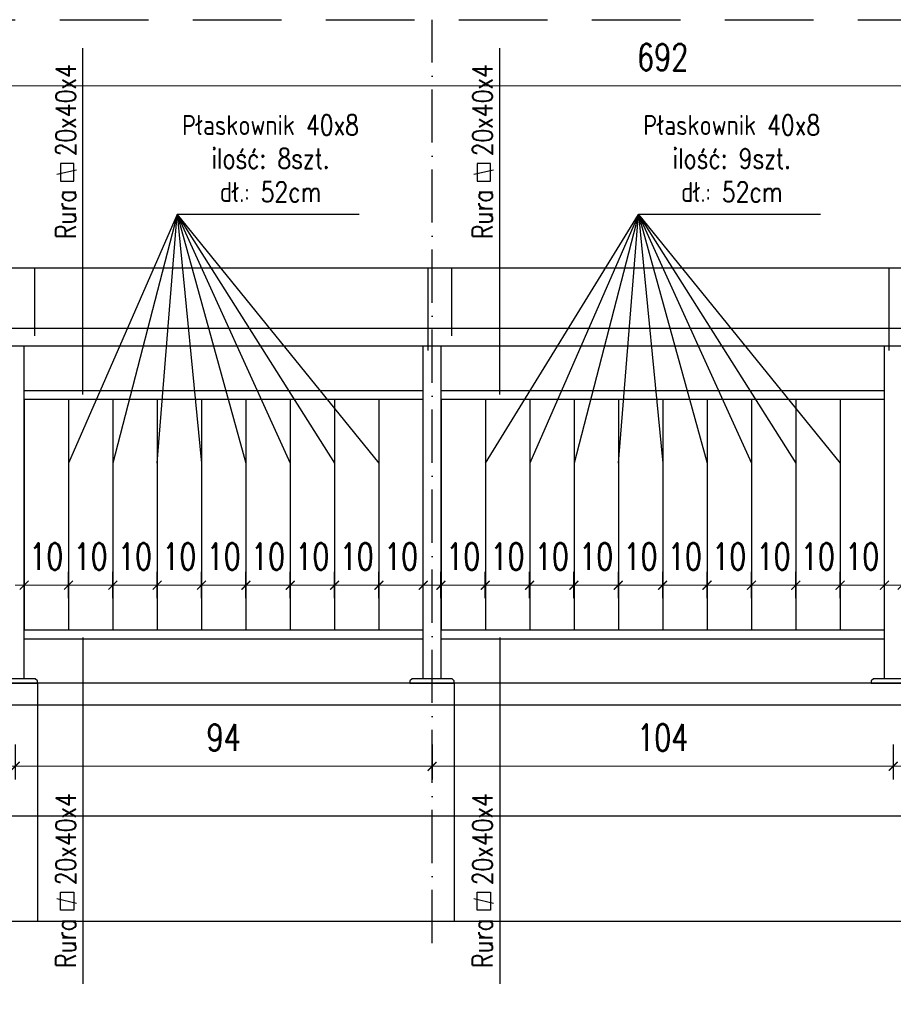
# Model space of a CAD drawing. Header units: millimetres. Extents: x 31969 to 285678, y -69766 to -1123.
# Tile 54 of 176: x 142475 to 142869, y -18737 to -18293. Entities that reach past the tile are written whole.
import ezdxf

# ---------------------------------------------------------------- set-up
doc = ezdxf.new("R2010")
doc.units = ezdxf.units.MM
for name, pattern in [('ACAD_ISO03W100', [30, 12, -18]), ('ACAD_ISO10W100', [18, 12, -3, 0, -3]), ('HIDDEN', [0.375, 0.25, -0.125])]:
    doc.linetypes.add(name, pattern=pattern)
for name, color, linetype in [('a-balustrada i pochwyt', 1, 'Continuous'), ('a-balustrady detal', 5, 'Continuous'), ('a-opis 2', 1, 'Continuous'), ('a-osie', 4, 'ACAD_ISO10W100'), ('a-przerywana', 250, 'HIDDEN'), ('a-widokowa', 3, 'Continuous'), ('a-wymiary', 11, 'Continuous')]:
    doc.layers.add(name, color=color, linetype=linetype)
doc.styles.add('WYMIAR', font='romans.shx', dxfattribs={"width": 0.8})
doc.styles.add('WYMIARY', font='simplex.shx', dxfattribs={"width": 0.75})
doc.dimstyles.new('MAREK50', dxfattribs={"dimtxt": 12.5, "dimasz": 5, "dimexe": 3, "dimexo": 2, "dimgap": 3.5, "dimtad": 1, "dimdec": 1, "dimdsep": 46, "dimtxsty": 'WYMIARY', "dimblk1": 'ARCHTICK', "dimblk2": 'ARCHTICK', "dimsah": 1, "dimcen": 2.5, "dimdle": 5, "dimadec": 0, "dimazin": 0, "dimtfac": 1, "dimtdec": 1, "dimtmove": 1, "dimatfit": 3, "dimldrblk": 'ARCHTICK', "dimfxl": 1, "dimtolj": 1, "dimtzin": 0, "dimarcsym": 0})

# ---------------------------------------------------------------- blocks, each defined once
blk = doc.blocks.new('_ARCHTICK')
at = {"color": 0, "linetype": 'ByBlock', "const_width": 0.15}
blk.add_lwpolyline([(-0.5, -0.5), (0.5, 0.5)], dxfattribs=at)
blk = doc.blocks.new('*D444')
at = {"layer": 'a-wymiary', "color": 0, "linetype": 'ACAD_ISO03W100', "lineweight": -2, "ltscale": 100}
blk.add_line((139793.4, -18278.21), (139793.4, -18272.32), dxfattribs=at)
at = {"layer": 'a-wymiary', "color": 0, "lineweight": -2, "ltscale": 100}
blk.add_line((139803.4, -18278.21), (139803.4, -18272.32), dxfattribs=at)
at = {"layer": 'a-wymiary', "color": 0, "lineweight": 0, "ltscale": 100}
blk.add_line((139791.4, -18275.32), (139805.4, -18275.32), dxfattribs=at)
at = {"layer": 'DEFPOINTS', "color": 0, "ltscale": 100}
for p in [(139803.4, -18275.32), (139793.4, -18280.21), (139803.4, -18280.21)]:
    blk.add_point(p, dxfattribs=at)
at = {"layer": 'a-wymiary', "color": 0, "lineweight": 0, "ltscale": 100, "xscale": 2, "yscale": 2, "zscale": 2, "rotation": 180}
blk.add_blockref('_ARCHTICK', (139793.4, -18275.32), dxfattribs=at)
at = {"layer": 'a-wymiary', "color": 0, "lineweight": 0, "ltscale": 100, "xscale": 2, "yscale": 2, "zscale": 2}
blk.add_blockref('_ARCHTICK', (139803.4, -18275.32), dxfattribs=at)
at = {"layer": 'a-wymiary', "color": 0, "ltscale": 100, "insert": (139798.4, -18268.82), "char_height": 6, "attachment_point": 5, "style": 'WYMIARY'}
blk.add_mtext('\\A1;10', dxfattribs=at)
blk = doc.blocks.new('*D454')
at = {"layer": 'a-wymiary', "color": 0, "linetype": 'ACAD_ISO03W100', "lineweight": -2, "ltscale": 100}
blk.add_line((139699.4, -18278.21), (139699.4, -18272.32), dxfattribs=at)
at = {"layer": 'a-wymiary', "color": 0, "lineweight": -2, "ltscale": 100}
blk.add_line((139709.4, -18278.21), (139709.4, -18272.32), dxfattribs=at)
at = {"layer": 'a-wymiary', "color": 0, "lineweight": 0, "ltscale": 100}
blk.add_line((139697.4, -18275.32), (139711.4, -18275.32), dxfattribs=at)
at = {"layer": 'DEFPOINTS', "color": 0, "ltscale": 100}
for p in [(139709.4, -18275.32), (139699.4, -18280.21), (139709.4, -18280.21)]:
    blk.add_point(p, dxfattribs=at)
at = {"layer": 'a-wymiary', "color": 0, "lineweight": 0, "ltscale": 100, "xscale": 2, "yscale": 2, "zscale": 2, "rotation": 180}
blk.add_blockref('_ARCHTICK', (139699.4, -18275.32), dxfattribs=at)
at = {"layer": 'a-wymiary', "color": 0, "lineweight": 0, "ltscale": 100, "xscale": 2, "yscale": 2, "zscale": 2}
blk.add_blockref('_ARCHTICK', (139709.4, -18275.32), dxfattribs=at)
at = {"layer": 'a-wymiary', "color": 0, "ltscale": 100, "insert": (139704.4, -18268.82), "char_height": 6, "attachment_point": 5, "style": 'WYMIARY'}
blk.add_mtext('\\A1;10', dxfattribs=at)
blk = doc.blocks.new('*D455')
at = {"layer": 'a-wymiary', "color": 0, "linetype": 'ACAD_ISO03W100', "lineweight": -2, "ltscale": 100}
blk.add_line((139709.4, -18278.21), (139709.4, -18272.32), dxfattribs=at)
at = {"layer": 'a-wymiary', "color": 0, "lineweight": -2, "ltscale": 100}
blk.add_line((139719.4, -18278.21), (139719.4, -18272.32), dxfattribs=at)
at = {"layer": 'a-wymiary', "color": 0, "lineweight": 0, "ltscale": 100}
blk.add_line((139707.4, -18275.32), (139721.4, -18275.32), dxfattribs=at)
at = {"layer": 'DEFPOINTS', "color": 0, "ltscale": 100}
for p in [(139719.4, -18275.32), (139709.4, -18280.21), (139719.4, -18280.21)]:
    blk.add_point(p, dxfattribs=at)
at = {"layer": 'a-wymiary', "color": 0, "lineweight": 0, "ltscale": 100, "xscale": 2, "yscale": 2, "zscale": 2, "rotation": 180}
blk.add_blockref('_ARCHTICK', (139709.4, -18275.32), dxfattribs=at)
at = {"layer": 'a-wymiary', "color": 0, "lineweight": 0, "ltscale": 100, "xscale": 2, "yscale": 2, "zscale": 2}
blk.add_blockref('_ARCHTICK', (139719.4, -18275.32), dxfattribs=at)
at = {"layer": 'a-wymiary', "color": 0, "ltscale": 100, "insert": (139714.4, -18268.82), "char_height": 6, "attachment_point": 5, "style": 'WYMIARY'}
blk.add_mtext('\\A1;10', dxfattribs=at)
blk = doc.blocks.new('*D456')
at = {"layer": 'a-wymiary', "color": 0, "linetype": 'ACAD_ISO03W100', "lineweight": -2, "ltscale": 100}
blk.add_line((139719.4, -18278.21), (139719.4, -18272.32), dxfattribs=at)
at = {"layer": 'a-wymiary', "color": 0, "lineweight": -2, "ltscale": 100}
blk.add_line((139729.4, -18278.21), (139729.4, -18272.32), dxfattribs=at)
at = {"layer": 'a-wymiary', "color": 0, "lineweight": 0, "ltscale": 100}
blk.add_line((139717.4, -18275.32), (139731.4, -18275.32), dxfattribs=at)
at = {"layer": 'DEFPOINTS', "color": 0, "ltscale": 100}
for p in [(139729.4, -18275.32), (139719.4, -18280.21), (139729.4, -18280.21)]:
    blk.add_point(p, dxfattribs=at)
at = {"layer": 'a-wymiary', "color": 0, "lineweight": 0, "ltscale": 100, "xscale": 2, "yscale": 2, "zscale": 2, "rotation": 180}
blk.add_blockref('_ARCHTICK', (139719.4, -18275.32), dxfattribs=at)
at = {"layer": 'a-wymiary', "color": 0, "lineweight": 0, "ltscale": 100, "xscale": 2, "yscale": 2, "zscale": 2}
blk.add_blockref('_ARCHTICK', (139729.4, -18275.32), dxfattribs=at)
at = {"layer": 'a-wymiary', "color": 0, "ltscale": 100, "insert": (139724.4, -18268.82), "char_height": 6, "attachment_point": 5, "style": 'WYMIARY'}
blk.add_mtext('\\A1;10', dxfattribs=at)
blk = doc.blocks.new('*D457')
at = {"layer": 'a-wymiary', "color": 0, "linetype": 'ACAD_ISO03W100', "lineweight": -2, "ltscale": 100}
blk.add_line((139749.4, -18278.21), (139749.4, -18272.32), dxfattribs=at)
at = {"layer": 'a-wymiary', "color": 0, "lineweight": -2, "ltscale": 100}
blk.add_line((139759.4, -18278.21), (139759.4, -18272.32), dxfattribs=at)
at = {"layer": 'a-wymiary', "color": 0, "lineweight": 0, "ltscale": 100}
blk.add_line((139747.4, -18275.32), (139761.4, -18275.32), dxfattribs=at)
at = {"layer": 'DEFPOINTS', "color": 0, "ltscale": 100}
for p in [(139759.4, -18275.32), (139749.4, -18280.21), (139759.4, -18280.21)]:
    blk.add_point(p, dxfattribs=at)
at = {"layer": 'a-wymiary', "color": 0, "lineweight": 0, "ltscale": 100, "xscale": 2, "yscale": 2, "zscale": 2, "rotation": 180}
blk.add_blockref('_ARCHTICK', (139749.4, -18275.32), dxfattribs=at)
at = {"layer": 'a-wymiary', "color": 0, "lineweight": 0, "ltscale": 100, "xscale": 2, "yscale": 2, "zscale": 2}
blk.add_blockref('_ARCHTICK', (139759.4, -18275.32), dxfattribs=at)
at = {"layer": 'a-wymiary', "color": 0, "ltscale": 100, "insert": (139754.4, -18268.82), "char_height": 6, "attachment_point": 5, "style": 'WYMIARY'}
blk.add_mtext('\\A1;10', dxfattribs=at)
blk = doc.blocks.new('*D458')
at = {"layer": 'a-wymiary', "color": 0, "linetype": 'ACAD_ISO03W100', "lineweight": -2, "ltscale": 100}
blk.add_line((139759.4, -18278.21), (139759.4, -18272.32), dxfattribs=at)
at = {"layer": 'a-wymiary', "color": 0, "lineweight": -2, "ltscale": 100}
blk.add_line((139769.4, -18278.21), (139769.4, -18272.32), dxfattribs=at)
at = {"layer": 'a-wymiary', "color": 0, "lineweight": 0, "ltscale": 100}
blk.add_line((139757.4, -18275.32), (139771.4, -18275.32), dxfattribs=at)
at = {"layer": 'DEFPOINTS', "color": 0, "ltscale": 100}
for p in [(139769.4, -18275.32), (139759.4, -18280.21), (139769.4, -18280.21)]:
    blk.add_point(p, dxfattribs=at)
at = {"layer": 'a-wymiary', "color": 0, "lineweight": 0, "ltscale": 100, "xscale": 2, "yscale": 2, "zscale": 2, "rotation": 180}
blk.add_blockref('_ARCHTICK', (139759.4, -18275.32), dxfattribs=at)
at = {"layer": 'a-wymiary', "color": 0, "lineweight": 0, "ltscale": 100, "xscale": 2, "yscale": 2, "zscale": 2}
blk.add_blockref('_ARCHTICK', (139769.4, -18275.32), dxfattribs=at)
at = {"layer": 'a-wymiary', "color": 0, "ltscale": 100, "insert": (139764.4, -18268.82), "char_height": 6, "attachment_point": 5, "style": 'WYMIARY'}
blk.add_mtext('\\A1;10', dxfattribs=at)
blk = doc.blocks.new('*D459')
at = {"layer": 'a-wymiary', "color": 0, "linetype": 'ACAD_ISO03W100', "lineweight": -2, "ltscale": 100}
blk.add_line((139769.4, -18278.21), (139769.4, -18272.32), dxfattribs=at)
at = {"layer": 'a-wymiary', "color": 0, "lineweight": -2, "ltscale": 100}
blk.add_line((139779.4, -18278.21), (139779.4, -18272.32), dxfattribs=at)
at = {"layer": 'a-wymiary', "color": 0, "lineweight": 0, "ltscale": 100}
blk.add_line((139767.4, -18275.32), (139781.4, -18275.32), dxfattribs=at)
at = {"layer": 'DEFPOINTS', "color": 0, "ltscale": 100}
for p in [(139779.4, -18275.32), (139769.4, -18280.21), (139779.4, -18280.21)]:
    blk.add_point(p, dxfattribs=at)
at = {"layer": 'a-wymiary', "color": 0, "lineweight": 0, "ltscale": 100, "xscale": 2, "yscale": 2, "zscale": 2, "rotation": 180}
blk.add_blockref('_ARCHTICK', (139769.4, -18275.32), dxfattribs=at)
at = {"layer": 'a-wymiary', "color": 0, "lineweight": 0, "ltscale": 100, "xscale": 2, "yscale": 2, "zscale": 2}
blk.add_blockref('_ARCHTICK', (139779.4, -18275.32), dxfattribs=at)
at = {"layer": 'a-wymiary', "color": 0, "ltscale": 100, "insert": (139774.4, -18268.82), "char_height": 6, "attachment_point": 5, "style": 'WYMIARY'}
blk.add_mtext('\\A1;10', dxfattribs=at)
blk = doc.blocks.new('*D460')
at = {"layer": 'a-wymiary', "color": 0, "linetype": 'ACAD_ISO03W100', "lineweight": -2, "ltscale": 100}
blk.add_line((139779.4, -18278.21), (139779.4, -18272.32), dxfattribs=at)
at = {"layer": 'a-wymiary', "color": 0, "lineweight": -2, "ltscale": 100}
blk.add_line((139789.4, -18278.21), (139789.4, -18272.32), dxfattribs=at)
at = {"layer": 'a-wymiary', "color": 0, "lineweight": 0, "ltscale": 100}
blk.add_line((139777.4, -18275.32), (139791.4, -18275.32), dxfattribs=at)
at = {"layer": 'DEFPOINTS', "color": 0, "ltscale": 100}
for p in [(139789.4, -18275.32), (139779.4, -18280.21), (139789.4, -18280.21)]:
    blk.add_point(p, dxfattribs=at)
at = {"layer": 'a-wymiary', "color": 0, "lineweight": 0, "ltscale": 100, "xscale": 2, "yscale": 2, "zscale": 2, "rotation": 180}
blk.add_blockref('_ARCHTICK', (139779.4, -18275.32), dxfattribs=at)
at = {"layer": 'a-wymiary', "color": 0, "lineweight": 0, "ltscale": 100, "xscale": 2, "yscale": 2, "zscale": 2}
blk.add_blockref('_ARCHTICK', (139789.4, -18275.32), dxfattribs=at)
at = {"layer": 'a-wymiary', "color": 0, "ltscale": 100, "insert": (139784.4, -18268.82), "char_height": 6, "attachment_point": 5, "style": 'WYMIARY'}
blk.add_mtext('\\A1;10', dxfattribs=at)
blk = doc.blocks.new('*D453')
at = {"layer": 'a-wymiary', "color": 0, "linetype": 'ACAD_ISO03W100', "lineweight": -2, "ltscale": 100}
blk.add_line((139689.4, -18278.21), (139689.4, -18272.32), dxfattribs=at)
at = {"layer": 'a-wymiary', "color": 0, "lineweight": -2, "ltscale": 100}
blk.add_line((139699.4, -18278.21), (139699.4, -18272.32), dxfattribs=at)
at = {"layer": 'a-wymiary', "color": 0, "lineweight": 0, "ltscale": 100}
blk.add_line((139687.4, -18275.32), (139701.4, -18275.32), dxfattribs=at)
at = {"layer": 'DEFPOINTS', "color": 0, "ltscale": 100}
for p in [(139699.4, -18275.32), (139689.4, -18280.21), (139699.4, -18280.21)]:
    blk.add_point(p, dxfattribs=at)
at = {"layer": 'a-wymiary', "color": 0, "lineweight": 0, "ltscale": 100, "xscale": 2, "yscale": 2, "zscale": 2, "rotation": 180}
blk.add_blockref('_ARCHTICK', (139689.4, -18275.32), dxfattribs=at)
at = {"layer": 'a-wymiary', "color": 0, "lineweight": 0, "ltscale": 100, "xscale": 2, "yscale": 2, "zscale": 2}
blk.add_blockref('_ARCHTICK', (139699.4, -18275.32), dxfattribs=at)
at = {"layer": 'a-wymiary', "color": 0, "ltscale": 100, "insert": (139694.4, -18268.82), "char_height": 6, "attachment_point": 5, "style": 'WYMIARY'}
blk.add_mtext('\\A1;10', dxfattribs=at)
blk = doc.blocks.new('*D462')
at = {"layer": 'a-wymiary', "color": 0, "linetype": 'ACAD_ISO03W100', "lineweight": -2, "ltscale": 100}
blk.add_line((139605.4, -18278.21), (139605.4, -18272.32), dxfattribs=at)
at = {"layer": 'a-wymiary', "color": 0, "lineweight": -2, "ltscale": 100}
blk.add_line((139615.4, -18278.21), (139615.4, -18272.32), dxfattribs=at)
at = {"layer": 'a-wymiary', "color": 0, "lineweight": 0, "ltscale": 100}
blk.add_line((139603.4, -18275.32), (139617.4, -18275.32), dxfattribs=at)
at = {"layer": 'DEFPOINTS', "color": 0, "ltscale": 100}
for p in [(139615.4, -18275.32), (139605.4, -18280.21), (139615.4, -18280.21)]:
    blk.add_point(p, dxfattribs=at)
at = {"layer": 'a-wymiary', "color": 0, "lineweight": 0, "ltscale": 100, "xscale": 2, "yscale": 2, "zscale": 2, "rotation": 180}
blk.add_blockref('_ARCHTICK', (139605.4, -18275.32), dxfattribs=at)
at = {"layer": 'a-wymiary', "color": 0, "lineweight": 0, "ltscale": 100, "xscale": 2, "yscale": 2, "zscale": 2}
blk.add_blockref('_ARCHTICK', (139615.4, -18275.32), dxfattribs=at)
at = {"layer": 'a-wymiary', "color": 0, "ltscale": 100, "insert": (139610.4, -18268.82), "char_height": 6, "attachment_point": 5, "style": 'WYMIARY'}
blk.add_mtext('\\A1;10', dxfattribs=at)
blk = doc.blocks.new('*D463')
at = {"layer": 'a-wymiary', "color": 0, "linetype": 'ACAD_ISO03W100', "lineweight": -2, "ltscale": 100}
blk.add_line((139615.4, -18278.21), (139615.4, -18272.32), dxfattribs=at)
at = {"layer": 'a-wymiary', "color": 0, "lineweight": -2, "ltscale": 100}
blk.add_line((139625.4, -18278.21), (139625.4, -18272.32), dxfattribs=at)
at = {"layer": 'a-wymiary', "color": 0, "lineweight": 0, "ltscale": 100}
blk.add_line((139613.4, -18275.32), (139627.4, -18275.32), dxfattribs=at)
at = {"layer": 'DEFPOINTS', "color": 0, "ltscale": 100}
for p in [(139625.4, -18275.32), (139615.4, -18280.21), (139625.4, -18280.21)]:
    blk.add_point(p, dxfattribs=at)
at = {"layer": 'a-wymiary', "color": 0, "lineweight": 0, "ltscale": 100, "xscale": 2, "yscale": 2, "zscale": 2, "rotation": 180}
blk.add_blockref('_ARCHTICK', (139615.4, -18275.32), dxfattribs=at)
at = {"layer": 'a-wymiary', "color": 0, "lineweight": 0, "ltscale": 100, "xscale": 2, "yscale": 2, "zscale": 2}
blk.add_blockref('_ARCHTICK', (139625.4, -18275.32), dxfattribs=at)
at = {"layer": 'a-wymiary', "color": 0, "ltscale": 100, "insert": (139620.4, -18268.82), "char_height": 6, "attachment_point": 5, "style": 'WYMIARY'}
blk.add_mtext('\\A1;10', dxfattribs=at)
blk = doc.blocks.new('*D464')
at = {"layer": 'a-wymiary', "color": 0, "linetype": 'ACAD_ISO03W100', "lineweight": -2, "ltscale": 100}
blk.add_line((139625.4, -18278.21), (139625.4, -18272.32), dxfattribs=at)
at = {"layer": 'a-wymiary', "color": 0, "lineweight": -2, "ltscale": 100}
blk.add_line((139635.4, -18278.21), (139635.4, -18272.32), dxfattribs=at)
at = {"layer": 'a-wymiary', "color": 0, "lineweight": 0, "ltscale": 100}
blk.add_line((139623.4, -18275.32), (139637.4, -18275.32), dxfattribs=at)
at = {"layer": 'DEFPOINTS', "color": 0, "ltscale": 100}
for p in [(139635.4, -18275.32), (139625.4, -18280.21), (139635.4, -18280.21)]:
    blk.add_point(p, dxfattribs=at)
at = {"layer": 'a-wymiary', "color": 0, "lineweight": 0, "ltscale": 100, "xscale": 2, "yscale": 2, "zscale": 2, "rotation": 180}
blk.add_blockref('_ARCHTICK', (139625.4, -18275.32), dxfattribs=at)
at = {"layer": 'a-wymiary', "color": 0, "lineweight": 0, "ltscale": 100, "xscale": 2, "yscale": 2, "zscale": 2}
blk.add_blockref('_ARCHTICK', (139635.4, -18275.32), dxfattribs=at)
at = {"layer": 'a-wymiary', "color": 0, "ltscale": 100, "insert": (139630.4, -18268.82), "char_height": 6, "attachment_point": 5, "style": 'WYMIARY'}
blk.add_mtext('\\A1;10', dxfattribs=at)
blk = doc.blocks.new('*D465')
at = {"layer": 'a-wymiary', "color": 0, "linetype": 'ACAD_ISO03W100', "lineweight": -2, "ltscale": 100}
blk.add_line((139635.4, -18278.21), (139635.4, -18272.32), dxfattribs=at)
at = {"layer": 'a-wymiary', "color": 0, "lineweight": -2, "ltscale": 100}
blk.add_line((139645.4, -18278.21), (139645.4, -18272.32), dxfattribs=at)
at = {"layer": 'a-wymiary', "color": 0, "lineweight": 0, "ltscale": 100}
blk.add_line((139633.4, -18275.32), (139647.4, -18275.32), dxfattribs=at)
at = {"layer": 'DEFPOINTS', "color": 0, "ltscale": 100}
for p in [(139645.4, -18275.32), (139635.4, -18280.21), (139645.4, -18280.21)]:
    blk.add_point(p, dxfattribs=at)
at = {"layer": 'a-wymiary', "color": 0, "lineweight": 0, "ltscale": 100, "xscale": 2, "yscale": 2, "zscale": 2, "rotation": 180}
blk.add_blockref('_ARCHTICK', (139635.4, -18275.32), dxfattribs=at)
at = {"layer": 'a-wymiary', "color": 0, "lineweight": 0, "ltscale": 100, "xscale": 2, "yscale": 2, "zscale": 2}
blk.add_blockref('_ARCHTICK', (139645.4, -18275.32), dxfattribs=at)
at = {"layer": 'a-wymiary', "color": 0, "ltscale": 100, "insert": (139640.4, -18268.82), "char_height": 6, "attachment_point": 5, "style": 'WYMIARY'}
blk.add_mtext('\\A1;10', dxfattribs=at)
blk = doc.blocks.new('*D466')
at = {"layer": 'a-wymiary', "color": 0, "linetype": 'ACAD_ISO03W100', "lineweight": -2, "ltscale": 100}
blk.add_line((139645.4, -18278.21), (139645.4, -18272.32), dxfattribs=at)
at = {"layer": 'a-wymiary', "color": 0, "lineweight": -2, "ltscale": 100}
blk.add_line((139655.4, -18278.21), (139655.4, -18272.32), dxfattribs=at)
at = {"layer": 'a-wymiary', "color": 0, "lineweight": 0, "ltscale": 100}
blk.add_line((139643.4, -18275.32), (139657.4, -18275.32), dxfattribs=at)
at = {"layer": 'DEFPOINTS', "color": 0, "ltscale": 100}
for p in [(139655.4, -18275.32), (139645.4, -18280.21), (139655.4, -18280.21)]:
    blk.add_point(p, dxfattribs=at)
at = {"layer": 'a-wymiary', "color": 0, "lineweight": 0, "ltscale": 100, "xscale": 2, "yscale": 2, "zscale": 2, "rotation": 180}
blk.add_blockref('_ARCHTICK', (139645.4, -18275.32), dxfattribs=at)
at = {"layer": 'a-wymiary', "color": 0, "lineweight": 0, "ltscale": 100, "xscale": 2, "yscale": 2, "zscale": 2}
blk.add_blockref('_ARCHTICK', (139655.4, -18275.32), dxfattribs=at)
at = {"layer": 'a-wymiary', "color": 0, "ltscale": 100, "insert": (139650.4, -18268.82), "char_height": 6, "attachment_point": 5, "style": 'WYMIARY'}
blk.add_mtext('\\A1;10', dxfattribs=at)
blk = doc.blocks.new('*D467')
at = {"layer": 'a-wymiary', "color": 0, "linetype": 'ACAD_ISO03W100', "lineweight": -2, "ltscale": 100}
blk.add_line((139655.4, -18278.21), (139655.4, -18272.32), dxfattribs=at)
at = {"layer": 'a-wymiary', "color": 0, "lineweight": -2, "ltscale": 100}
blk.add_line((139665.4, -18278.21), (139665.4, -18272.32), dxfattribs=at)
at = {"layer": 'a-wymiary', "color": 0, "lineweight": 0, "ltscale": 100}
blk.add_line((139653.4, -18275.32), (139667.4, -18275.32), dxfattribs=at)
at = {"layer": 'DEFPOINTS', "color": 0, "ltscale": 100}
for p in [(139665.4, -18275.32), (139655.4, -18280.21), (139665.4, -18280.21)]:
    blk.add_point(p, dxfattribs=at)
at = {"layer": 'a-wymiary', "color": 0, "lineweight": 0, "ltscale": 100, "xscale": 2, "yscale": 2, "zscale": 2, "rotation": 180}
blk.add_blockref('_ARCHTICK', (139655.4, -18275.32), dxfattribs=at)
at = {"layer": 'a-wymiary', "color": 0, "lineweight": 0, "ltscale": 100, "xscale": 2, "yscale": 2, "zscale": 2}
blk.add_blockref('_ARCHTICK', (139665.4, -18275.32), dxfattribs=at)
at = {"layer": 'a-wymiary', "color": 0, "ltscale": 100, "insert": (139660.4, -18268.82), "char_height": 6, "attachment_point": 5, "style": 'WYMIARY'}
blk.add_mtext('\\A1;10', dxfattribs=at)
blk = doc.blocks.new('*D468')
at = {"layer": 'a-wymiary', "color": 0, "linetype": 'ACAD_ISO03W100', "lineweight": -2, "ltscale": 100}
blk.add_line((139665.4, -18278.21), (139665.4, -18272.32), dxfattribs=at)
at = {"layer": 'a-wymiary', "color": 0, "lineweight": -2, "ltscale": 100}
blk.add_line((139675.4, -18278.21), (139675.4, -18272.32), dxfattribs=at)
at = {"layer": 'a-wymiary', "color": 0, "lineweight": 0, "ltscale": 100}
blk.add_line((139663.4, -18275.32), (139677.4, -18275.32), dxfattribs=at)
at = {"layer": 'DEFPOINTS', "color": 0, "ltscale": 100}
for p in [(139675.4, -18275.32), (139665.4, -18280.21), (139675.4, -18280.21)]:
    blk.add_point(p, dxfattribs=at)
at = {"layer": 'a-wymiary', "color": 0, "lineweight": 0, "ltscale": 100, "xscale": 2, "yscale": 2, "zscale": 2, "rotation": 180}
blk.add_blockref('_ARCHTICK', (139665.4, -18275.32), dxfattribs=at)
at = {"layer": 'a-wymiary', "color": 0, "lineweight": 0, "ltscale": 100, "xscale": 2, "yscale": 2, "zscale": 2}
blk.add_blockref('_ARCHTICK', (139675.4, -18275.32), dxfattribs=at)
at = {"layer": 'a-wymiary', "color": 0, "ltscale": 100, "insert": (139670.4, -18268.82), "char_height": 6, "attachment_point": 5, "style": 'WYMIARY'}
blk.add_mtext('\\A1;10', dxfattribs=at)
blk = doc.blocks.new('*D469')
at = {"layer": 'a-wymiary', "color": 0, "linetype": 'ACAD_ISO03W100', "lineweight": -2, "ltscale": 100}
blk.add_line((139675.4, -18278.21), (139675.4, -18272.32), dxfattribs=at)
at = {"layer": 'a-wymiary', "color": 0, "lineweight": -2, "ltscale": 100}
blk.add_line((139685.4, -18278.21), (139685.4, -18272.32), dxfattribs=at)
at = {"layer": 'a-wymiary', "color": 0, "lineweight": 0, "ltscale": 100}
blk.add_line((139673.4, -18275.32), (139687.4, -18275.32), dxfattribs=at)
at = {"layer": 'DEFPOINTS', "color": 0, "ltscale": 100}
for p in [(139685.4, -18275.32), (139675.4, -18280.21), (139685.4, -18280.21)]:
    blk.add_point(p, dxfattribs=at)
at = {"layer": 'a-wymiary', "color": 0, "lineweight": 0, "ltscale": 100, "xscale": 2, "yscale": 2, "zscale": 2, "rotation": 180}
blk.add_blockref('_ARCHTICK', (139675.4, -18275.32), dxfattribs=at)
at = {"layer": 'a-wymiary', "color": 0, "lineweight": 0, "ltscale": 100, "xscale": 2, "yscale": 2, "zscale": 2}
blk.add_blockref('_ARCHTICK', (139685.4, -18275.32), dxfattribs=at)
at = {"layer": 'a-wymiary', "color": 0, "ltscale": 100, "insert": (139680.4, -18268.82), "char_height": 6, "attachment_point": 5, "style": 'WYMIARY'}
blk.add_mtext('\\A1;10', dxfattribs=at)
blk = doc.blocks.new('*D461')
at = {"layer": 'a-wymiary', "color": 0, "linetype": 'ACAD_ISO03W100', "lineweight": -2, "ltscale": 100}
blk.add_line((139595.4, -18278.21), (139595.4, -18272.32), dxfattribs=at)
at = {"layer": 'a-wymiary', "color": 0, "lineweight": -2, "ltscale": 100}
blk.add_line((139605.4, -18278.21), (139605.4, -18272.32), dxfattribs=at)
at = {"layer": 'a-wymiary', "color": 0, "lineweight": 0, "ltscale": 100}
blk.add_line((139593.4, -18275.32), (139607.4, -18275.32), dxfattribs=at)
at = {"layer": 'DEFPOINTS', "color": 0, "ltscale": 100}
for p in [(139605.4, -18275.32), (139595.4, -18280.21), (139605.4, -18280.21)]:
    blk.add_point(p, dxfattribs=at)
at = {"layer": 'a-wymiary', "color": 0, "lineweight": 0, "ltscale": 100, "xscale": 2, "yscale": 2, "zscale": 2, "rotation": 180}
blk.add_blockref('_ARCHTICK', (139595.4, -18275.32), dxfattribs=at)
at = {"layer": 'a-wymiary', "color": 0, "lineweight": 0, "ltscale": 100, "xscale": 2, "yscale": 2, "zscale": 2}
blk.add_blockref('_ARCHTICK', (139605.4, -18275.32), dxfattribs=at)
at = {"layer": 'a-wymiary', "color": 0, "ltscale": 100, "insert": (139600.4, -18268.82), "char_height": 6, "attachment_point": 5, "style": 'WYMIARY'}
blk.add_mtext('\\A1;10', dxfattribs=at)
blk = doc.blocks.new('*D489')
at = {"layer": 'a-wymiary', "color": 0, "linetype": 'ACAD_ISO03W100', "lineweight": -2, "ltscale": 100}
blk.add_line((139739.4, -18278.21), (139739.4, -18272.32), dxfattribs=at)
at = {"layer": 'a-wymiary', "color": 0, "lineweight": -2, "ltscale": 100}
blk.add_line((139749.4, -18278.21), (139749.4, -18272.32), dxfattribs=at)
at = {"layer": 'a-wymiary', "color": 0, "lineweight": 0, "ltscale": 100}
blk.add_line((139737.4, -18275.32), (139751.4, -18275.32), dxfattribs=at)
at = {"layer": 'DEFPOINTS', "color": 0, "ltscale": 100}
for p in [(139749.4, -18275.32), (139739.4, -18280.21), (139749.4, -18280.21)]:
    blk.add_point(p, dxfattribs=at)
at = {"layer": 'a-wymiary', "color": 0, "lineweight": 0, "ltscale": 100, "xscale": 2, "yscale": 2, "zscale": 2, "rotation": 180}
blk.add_blockref('_ARCHTICK', (139739.4, -18275.32), dxfattribs=at)
at = {"layer": 'a-wymiary', "color": 0, "lineweight": 0, "ltscale": 100, "xscale": 2, "yscale": 2, "zscale": 2}
blk.add_blockref('_ARCHTICK', (139749.4, -18275.32), dxfattribs=at)
at = {"layer": 'a-wymiary', "color": 0, "ltscale": 100, "insert": (139744.4, -18268.82), "char_height": 6, "attachment_point": 5, "style": 'WYMIARY'}
blk.add_mtext('\\A1;10', dxfattribs=at)
blk = doc.blocks.new('*D490')
at = {"layer": 'a-wymiary', "color": 0, "linetype": 'ACAD_ISO03W100', "lineweight": -2, "ltscale": 100}
blk.add_line((139729.4, -18278.21), (139729.4, -18272.32), dxfattribs=at)
at = {"layer": 'a-wymiary', "color": 0, "lineweight": -2, "ltscale": 100}
blk.add_line((139739.4, -18278.21), (139739.4, -18272.32), dxfattribs=at)
at = {"layer": 'a-wymiary', "color": 0, "lineweight": 0, "ltscale": 100}
blk.add_line((139727.4, -18275.32), (139741.4, -18275.32), dxfattribs=at)
at = {"layer": 'DEFPOINTS', "color": 0, "ltscale": 100}
for p in [(139739.4, -18275.32), (139729.4, -18280.21), (139739.4, -18280.21)]:
    blk.add_point(p, dxfattribs=at)
at = {"layer": 'a-wymiary', "color": 0, "lineweight": 0, "ltscale": 100, "xscale": 2, "yscale": 2, "zscale": 2, "rotation": 180}
blk.add_blockref('_ARCHTICK', (139729.4, -18275.32), dxfattribs=at)
at = {"layer": 'a-wymiary', "color": 0, "lineweight": 0, "ltscale": 100, "xscale": 2, "yscale": 2, "zscale": 2}
blk.add_blockref('_ARCHTICK', (139739.4, -18275.32), dxfattribs=at)
at = {"layer": 'a-wymiary', "color": 0, "ltscale": 100, "insert": (139734.4, -18268.82), "char_height": 6, "attachment_point": 5, "style": 'WYMIARY'}
blk.add_mtext('\\A1;10', dxfattribs=at)
blk = doc.blocks.new('*D495')
at = {"layer": 'a-wymiary', "color": 0, "linetype": 'ACAD_ISO03W100', "lineweight": -2, "ltscale": 100}
blk.add_line((139393.4, -18168.94), (139393.4, -18159.73), dxfattribs=at)
at = {"layer": 'a-wymiary', "color": 0, "lineweight": -2, "ltscale": 100}
blk.add_line((140085.4, -18168.94), (140085.4, -18159.73), dxfattribs=at)
at = {"layer": 'a-wymiary', "color": 0, "lineweight": 0, "ltscale": 100}
blk.add_line((139391.4, -18162.73), (140087.4, -18162.73), dxfattribs=at)
at = {"layer": 'DEFPOINTS', "color": 0, "ltscale": 100}
for p in [(140085.4, -18162.73), (139393.4, -18170.94), (140085.4, -18170.94)]:
    blk.add_point(p, dxfattribs=at)
at = {"layer": 'a-wymiary', "color": 0, "lineweight": 0, "ltscale": 100, "xscale": 2, "yscale": 2, "zscale": 2, "rotation": 180}
blk.add_blockref('_ARCHTICK', (139393.4, -18162.73), dxfattribs=at)
at = {"layer": 'a-wymiary', "color": 0, "lineweight": 0, "ltscale": 100, "xscale": 2, "yscale": 2, "zscale": 2}
blk.add_blockref('_ARCHTICK', (140085.4, -18162.73), dxfattribs=at)
at = {"layer": 'a-wymiary', "color": 0, "ltscale": 100, "insert": (139739.4, -18156.23), "char_height": 6, "attachment_point": 5, "style": 'WYMIARY'}
blk.add_mtext('\\A1;692', dxfattribs=at)
blk = doc.blocks.new('*D498')
at = {"layer": 'a-wymiary', "color": 0, "lineweight": -2, "ltscale": 100}
blk.add_line((139791.4, -18311.25), (139791.4, -18319.15), dxfattribs=at)
at = {"layer": 'a-wymiary', "color": 0, "linetype": 'ACAD_ISO03W100', "lineweight": -2, "ltscale": 100}
blk.add_line((139885.4, -18311.25), (139885.4, -18319.15), dxfattribs=at)
at = {"layer": 'a-wymiary', "color": 0, "lineweight": 0, "ltscale": 100}
blk.add_line((139887.4, -18316.15), (139789.4, -18316.15), dxfattribs=at)
at = {"layer": 'DEFPOINTS', "color": 0, "ltscale": 100}
for p in [(139791.4, -18309.25), (139885.4, -18309.25), (139791.4, -18316.15)]:
    blk.add_point(p, dxfattribs=at)
at = {"layer": 'a-wymiary', "color": 0, "lineweight": 0, "ltscale": 100, "xscale": 2, "yscale": 2, "zscale": 2, "rotation": 180}
blk.add_blockref('_ARCHTICK', (139791.4, -18316.15), dxfattribs=at)
at = {"layer": 'a-wymiary', "color": 0, "lineweight": 0, "ltscale": 100, "xscale": 2, "yscale": 2, "zscale": 2}
blk.add_blockref('_ARCHTICK', (139885.4, -18316.15), dxfattribs=at)
at = {"layer": 'a-wymiary', "color": 0, "ltscale": 100, "insert": (139838.4, -18309.65), "char_height": 6, "attachment_point": 5, "style": 'WYMIARY'}
blk.add_mtext('\\A1;94', dxfattribs=at)
blk = doc.blocks.new('*D499')
at = {"layer": 'a-wymiary', "color": 0, "lineweight": -2, "ltscale": 100}
blk.add_line((139687.4, -18311.25), (139687.4, -18319.15), dxfattribs=at)
at = {"layer": 'a-wymiary', "color": 0, "linetype": 'ACAD_ISO03W100', "lineweight": -2, "ltscale": 100}
blk.add_line((139791.4, -18311.25), (139791.4, -18319.15), dxfattribs=at)
at = {"layer": 'a-wymiary', "color": 0, "lineweight": 0, "ltscale": 100}
blk.add_line((139793.4, -18316.15), (139685.4, -18316.15), dxfattribs=at)
at = {"layer": 'DEFPOINTS', "color": 0, "ltscale": 100}
for p in [(139687.4, -18309.25), (139791.4, -18309.25), (139687.4, -18316.15)]:
    blk.add_point(p, dxfattribs=at)
at = {"layer": 'a-wymiary', "color": 0, "lineweight": 0, "ltscale": 100, "xscale": 2, "yscale": 2, "zscale": 2, "rotation": 180}
blk.add_blockref('_ARCHTICK', (139687.4, -18316.15), dxfattribs=at)
at = {"layer": 'a-wymiary', "color": 0, "lineweight": 0, "ltscale": 100, "xscale": 2, "yscale": 2, "zscale": 2}
blk.add_blockref('_ARCHTICK', (139791.4, -18316.15), dxfattribs=at)
at = {"layer": 'a-wymiary', "color": 0, "ltscale": 100, "insert": (139739.4, -18309.65), "char_height": 6, "attachment_point": 5, "style": 'WYMIARY'}
blk.add_mtext('\\A1;104', dxfattribs=at)
blk = doc.blocks.new('*D500')
at = {"layer": 'a-wymiary', "color": 0, "lineweight": -2, "ltscale": 100}
blk.add_line((139593.4, -18311.25), (139593.4, -18319.15), dxfattribs=at)
at = {"layer": 'a-wymiary', "color": 0, "linetype": 'ACAD_ISO03W100', "lineweight": -2, "ltscale": 100}
blk.add_line((139687.4, -18311.25), (139687.4, -18319.15), dxfattribs=at)
at = {"layer": 'a-wymiary', "color": 0, "lineweight": 0, "ltscale": 100}
blk.add_line((139689.4, -18316.15), (139591.4, -18316.15), dxfattribs=at)
at = {"layer": 'DEFPOINTS', "color": 0, "ltscale": 100}
for p in [(139593.4, -18309.25), (139687.4, -18309.25), (139593.4, -18316.15)]:
    blk.add_point(p, dxfattribs=at)
at = {"layer": 'a-wymiary', "color": 0, "lineweight": 0, "ltscale": 100, "xscale": 2, "yscale": 2, "zscale": 2, "rotation": 180}
blk.add_blockref('_ARCHTICK', (139593.4, -18316.15), dxfattribs=at)
at = {"layer": 'a-wymiary', "color": 0, "lineweight": 0, "ltscale": 100, "xscale": 2, "yscale": 2, "zscale": 2}
blk.add_blockref('_ARCHTICK', (139687.4, -18316.15), dxfattribs=at)
at = {"layer": 'a-wymiary', "color": 0, "ltscale": 100, "insert": (139640.4, -18309.65), "char_height": 6, "attachment_point": 5, "style": 'WYMIARY'}
blk.add_mtext('\\A1;94', dxfattribs=at)
blk = doc.blocks.new('*D501')
at = {"layer": 'a-wymiary', "color": 0, "lineweight": -2, "ltscale": 100}
blk.add_line((139489.4, -18311.25), (139489.4, -18319.15), dxfattribs=at)
at = {"layer": 'a-wymiary', "color": 0, "linetype": 'ACAD_ISO03W100', "lineweight": -2, "ltscale": 100}
blk.add_line((139593.4, -18311.25), (139593.4, -18319.15), dxfattribs=at)
at = {"layer": 'a-wymiary', "color": 0, "lineweight": 0, "ltscale": 100}
blk.add_line((139595.4, -18316.15), (139487.4, -18316.15), dxfattribs=at)
at = {"layer": 'DEFPOINTS', "color": 0, "ltscale": 100}
for p in [(139489.4, -18309.25), (139593.4, -18309.25), (139489.4, -18316.15)]:
    blk.add_point(p, dxfattribs=at)
at = {"layer": 'a-wymiary', "color": 0, "lineweight": 0, "ltscale": 100, "xscale": 2, "yscale": 2, "zscale": 2, "rotation": 180}
blk.add_blockref('_ARCHTICK', (139489.4, -18316.15), dxfattribs=at)
at = {"layer": 'a-wymiary', "color": 0, "lineweight": 0, "ltscale": 100, "xscale": 2, "yscale": 2, "zscale": 2}
blk.add_blockref('_ARCHTICK', (139593.4, -18316.15), dxfattribs=at)
at = {"layer": 'a-wymiary', "color": 0, "ltscale": 100, "insert": (139541.4, -18309.65), "char_height": 6, "attachment_point": 5, "style": 'WYMIARY'}
blk.add_mtext('\\A1;104', dxfattribs=at)
blk = doc.blocks.new('A$C60725460')
at = {"layer": 'a-balustrady detal', "ltscale": 0.5}
for p, q in [((721.99, 383.68), (29.99, 383.68)), ((721.99, 379.68), (29.99, 379.68)), ((231.99, 304.68), (231.99, 379.68)), ((321.99, 304.68), (321.99, 379.68)), ((325.99, 304.68), (325.99, 379.68)), ((425.99, 304.68), (425.99, 379.68)), ((231.99, 369.68), (321.99, 369.68)), ((325.99, 369.68), (425.99, 369.68)), ((325.99, 369.68), (425.99, 369.68)), ((231.99, 367.68), (321.99, 367.68)), ((231.99, 367.68), (231.99, 315.68)), ((241.99, 367.68), (241.99, 315.68)), ((251.99, 367.68), (251.99, 315.68)), ((261.99, 367.68), (261.99, 315.68)), ((271.99, 367.68), (271.99, 315.68)), ((281.99, 367.68), (281.99, 315.68)), ((291.99, 367.68), (291.99, 315.68)), ((301.99, 367.68), (301.99, 315.68)), ((311.99, 367.68), (311.99, 315.68)), ((325.99, 367.68), (425.99, 367.68)), ((325.99, 367.68), (325.99, 315.68)), ((325.99, 367.68), (425.99, 367.68)), ((335.99, 367.68), (335.99, 315.68)), ((345.99, 367.68), (345.99, 315.68)), ((355.99, 367.68), (355.99, 315.68)), ((365.99, 367.68), (365.99, 315.68)), ((375.99, 367.68), (375.99, 315.68)), ((385.99, 367.68), (385.99, 315.68)), ((395.99, 367.68), (395.99, 315.68)), ((405.99, 367.68), (405.99, 315.68)), ((415.99, 367.68), (415.99, 315.68)), ((231.99, 315.68), (321.99, 315.68)), ((325.99, 315.68), (425.99, 315.68)), ((231.99, 313.68), (321.99, 313.68)), ((325.99, 313.68), (425.99, 313.68))]:
    blk.add_line(p, q, dxfattribs=at)
for points in [[(224.99, 303.68), (234.99, 303.68), (234.99, 304.18), (234.49, 304.68), (225.49, 304.68), (224.99, 304.18)], [(318.99, 303.68), (328.99, 303.68), (328.99, 304.18), (328.49, 304.68), (319.49, 304.68), (318.99, 304.18)], [(422.99, 303.68), (432.99, 303.68), (432.99, 304.18), (432.49, 304.68), (423.49, 304.68), (422.99, 304.18)]]:
    blk.add_lwpolyline(points, close=True, dxfattribs=at)
at = {"layer": 'a-opis 2', "ltscale": 0.1}
for p, q in [((245.24, 368.8), (245.24, 446.85)), ((339.24, 368.8), (339.24, 446.85)), ((266.49, 409.37), (241.99, 353.28)), ((266.49, 409.37), (251.99, 353.28)), ((261.99, 353.28), (266.49, 409.37)), ((266.49, 409.37), (271.99, 353.28)), ((307.54, 409.37), (266.49, 409.37)), ((266.49, 409.37), (281.99, 353.28)), ((266.49, 409.37), (291.99, 353.28)), ((266.49, 409.37), (301.99, 353.28)), ((266.49, 409.37), (311.99, 353.28)), ((335.99, 353.28), (370.49, 409.37)), ((370.49, 409.37), (345.99, 353.28)), ((370.49, 409.37), (355.99, 353.28)), ((365.99, 353.28), (370.49, 409.37)), ((370.49, 409.37), (375.99, 353.28)), ((411.54, 409.37), (370.49, 409.37)), ((370.49, 409.37), (385.99, 353.28)), ((370.49, 409.37), (395.99, 353.28)), ((370.49, 409.37), (405.99, 353.28)), ((370.49, 409.37), (415.99, 353.28)), ((31.06, 397.34), (781.89, 397.34)), ((234.33, 397.34), (234.33, 382.03)), ((323.06, 378.65), (323.06, 397.34)), ((328.33, 397.34), (328.33, 382.03)), ((427.06, 378.65), (427.06, 397.34)), ((245.24, 313.95), (245.24, 235.9)), ((339.24, 313.95), (339.24, 235.9)), ((234.99, 303.68), (234.99, 250.01)), ((328.99, 303.68), (328.99, 250.01)), ((36.99, 250.01), (781.89, 250.01))]:
    blk.add_line(p, q, dxfattribs=at)
for points in [[(240.16, 416.85), (243.16, 416.85), (243.16, 420.85), (240.16, 420.85), (240.16, 416.85)], [(334.16, 416.85), (337.16, 416.85), (337.16, 420.85), (334.16, 420.85), (334.16, 416.85)], [(243.81, 419.35), (239.38, 418.35)], [(337.81, 419.35), (333.38, 418.35)], [(240.16, 256.53), (243.16, 256.53), (243.16, 252.53), (240.16, 252.53), (240.16, 256.53)], [(334.16, 256.53), (337.16, 256.53), (337.16, 252.53), (334.16, 252.53), (334.16, 256.53)], [(243.81, 254.03), (239.38, 255.03)], [(337.81, 254.03), (333.38, 255.03)]]:
    blk.add_lwpolyline(points, dxfattribs=at)
at = {"layer": 'a-osie'}
blk.add_line((323.99, 245.07), (323.99, 453.27), dxfattribs=at)
at = {"layer": 'a-przerywana', "color": 3, "ltscale": 80}
blk.add_lwpolyline([(0, 453.27), (791.98, 453.27), (791.98, 0), (0, 0)], close=True, dxfattribs=at)
at = {"layer": 'a-widokowa'}
for p, q in [((730.99, 303.68), (43.99, 303.68)), ((730.99, 298.68), (19.99, 298.68)), ((730.99, 273.68), (19.99, 273.68))]:
    blk.add_line(p, q, dxfattribs=at)
at = {"layer": 'a-opis 2', "ltscale": 0.1, "char_height": 4.5269, "width": 94.9255, "rotation": 90, "style": 'WYMIAR'}
for insert, attachment_point in [((239.1, 376.09), 1), ((333.1, 376.09), 1), ((239.1, 306.66), 3), ((333.1, 306.66), 3)]:
    blk.add_mtext('\\pxqc;Rura   20x40x4', dxfattribs=dict(at, insert=insert, attachment_point=attachment_point))
at = {"layer": 'a-opis 2', "ltscale": 0.1, "char_height": 4.5269, "width": 94.9255, "attachment_point": 3, "style": 'WYMIAR'}
for s, insert in [('\\pxqc;Płaskownik 40x8\\Pilość: 8szt.\\Pdł.: 52cm', (335.02, 431.79)), ('\\pxqc;Płaskownik 40x8\\Pilość: 9szt.\\Pdł.: 52cm', (439.02, 431.79))]:
    blk.add_mtext(s, dxfattribs=dict(at, insert=insert))
at = {"layer": 'a-wymiary', "ltscale": 100}
for base, p1, p2, picture, middle in [((721.99, 438.35), (29.99, 430.14), (721.99, 430.14), '*D495', (375.99, 444.85)), ((125.99, 284.93), (229.99, 291.83), (125.99, 291.83), '*D501', (177.99, 291.43)), ((229.99, 284.93), (323.99, 291.83), (229.99, 291.83), '*D500', (276.99, 291.43)), ((323.99, 284.93), (427.99, 291.83), (323.99, 291.83), '*D499', (375.99, 291.43)), ((427.99, 284.93), (521.99, 291.83), (427.99, 291.83), '*D498', (474.99, 291.43))]:
    dim = blk.add_linear_dim(base=base, p1=p1, p2=p2, dimstyle='MAREK50', override={"dimtxt": 6, "dimasz": 2, "dimdle": 2, "dimfxl": 10, "dimfxlon": 1, "dimlwd": 0}, dxfattribs=at)
    dim.commit()
    dim.dimension.update_dxf_attribs({"geometry": picture, "text_midpoint": middle, "insert": (-139363.42, 18601.08)})
for base, p1, p2, picture, middle in [((241.99, 325.76), (231.99, 320.87), (241.99, 320.87), '*D461', (236.99, 325.76)), ((251.99, 325.76), (241.99, 320.87), (251.99, 320.87), '*D462', (246.99, 325.76)), ((261.99, 325.76), (251.99, 320.87), (261.99, 320.87), '*D463', (256.99, 325.76)), ((271.99, 325.76), (261.99, 320.87), (271.99, 320.87), '*D464', (266.99, 325.76)), ((281.99, 325.76), (271.99, 320.87), (281.99, 320.87), '*D465', (276.99, 325.76)), ((291.99, 325.76), (281.99, 320.87), (291.99, 320.87), '*D466', (286.99, 325.76)), ((301.99, 325.76), (291.99, 320.87), (301.99, 320.87), '*D467', (296.99, 325.76)), ((311.99, 325.76), (301.99, 320.87), (311.99, 320.87), '*D468', (306.99, 325.76)), ((321.99, 325.76), (311.99, 320.87), (321.99, 320.87), '*D469', (316.99, 325.76)), ((335.99, 325.76), (325.99, 320.87), (335.99, 320.87), '*D453', (330.99, 325.76)), ((345.99, 325.76), (335.99, 320.87), (345.99, 320.87), '*D454', (340.99, 325.76)), ((355.99, 325.76), (345.99, 320.87), (355.99, 320.87), '*D455', (350.99, 325.76)), ((365.99, 325.76), (355.99, 320.87), (365.99, 320.87), '*D456', (360.99, 325.76)), ((375.99, 325.76), (365.99, 320.87), (375.99, 320.87), '*D490', (370.99, 325.76)), ((385.99, 325.76), (375.99, 320.87), (385.99, 320.87), '*D489', (380.99, 325.76)), ((395.99, 325.76), (385.99, 320.87), (395.99, 320.87), '*D457', (390.99, 325.76)), ((405.99, 325.76), (395.99, 320.87), (405.99, 320.87), '*D458', (400.99, 325.76)), ((415.99, 325.76), (405.99, 320.87), (415.99, 320.87), '*D459', (410.99, 325.76)), ((425.99, 325.76), (415.99, 320.87), (425.99, 320.87), '*D460', (420.99, 325.76)), ((439.99, 325.76), (429.99, 320.87), (439.99, 320.87), '*D444', (434.99, 325.76))]:
    dim = blk.add_linear_dim(base=base, p1=p1, p2=p2, dimstyle='MAREK50', override={"dimtxt": 6, "dimasz": 2, "dimdle": 2, "dimfxl": 10, "dimfxlon": 1, "dimlwd": 0}, dxfattribs=at)
    dim.commit()
    dim.dimension.update_dxf_attribs({"geometry": picture, "text_midpoint": middle, "dimtype": 128, "insert": (-139363.42, 18601.08)})

msp = doc.modelspace()

# ---------------------------------------------------------------- block references
at = {"layer": 'a-balustrada i pochwyt', "ltscale": 100, "xscale": 2, "yscale": 2, "zscale": 2}
msp.add_blockref('A$C60725460', (142013.27, -19199.35), dxfattribs=at)

doc.saveas('drawing.dxf')
